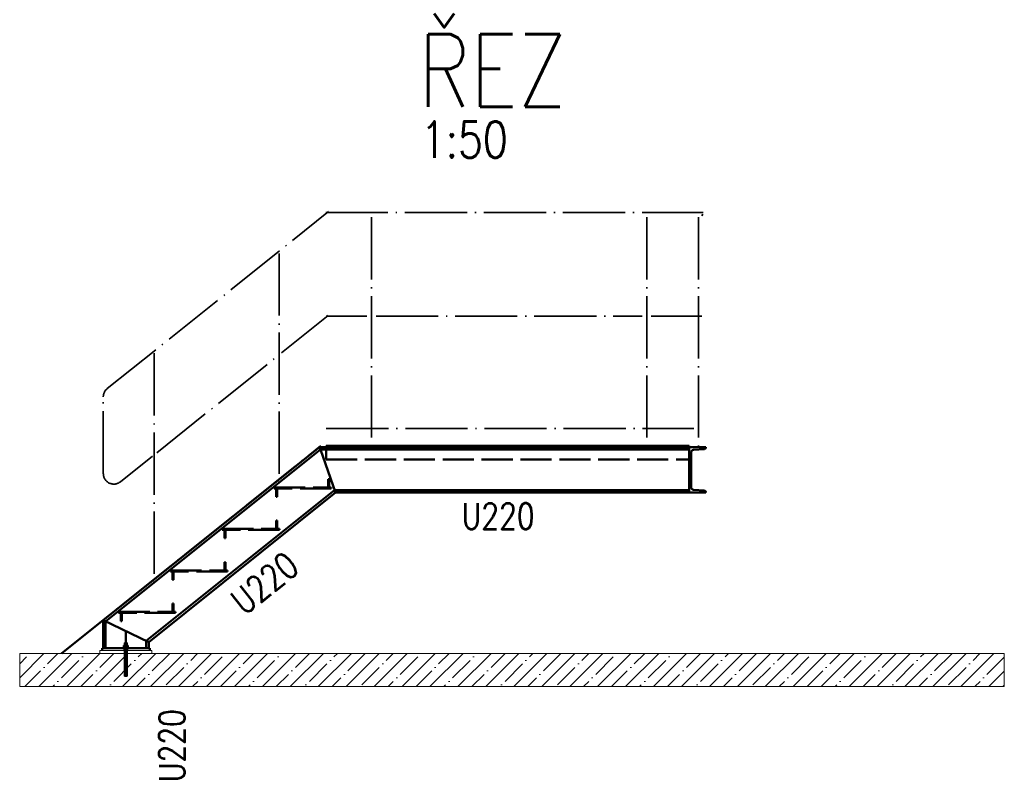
# Paper-space layout 'Layout1' of a CAD drawing. Extents: x -2 to 985, y -36 to 1353.
# Tile 73 of 73: x 121 to 216, y 1280 to 1353. Entities that reach past the tile are written whole.
import ezdxf

# ---------------------------------------------------------------- set-up
doc = ezdxf.new("R2010")
doc.units = 0
doc.linetypes.add('ACAD_ISO02W100', pattern=[15, 12, -3])
doc.linetypes.add('ACAD_ISO04W100', pattern=[30.5, 24, -3, 0.5, -3])
for name, color, linetype, lineweight in [('SS_KOTVY', 2, 'CONTINUOUS', 35), ('SS_PODKLADY', 9, 'CONTINUOUS', 13), ('SS_POPIS_PROFILU', 13, 'CONTINUOUS', 25), ('SS_SCHODISTE', 30, 'CONTINUOUS', 50), ('SS_ZABRADLI', 2, 'CONTINUOUS', 35)]:
    doc.layers.add(name, color=color, linetype=linetype, lineweight=lineweight)
doc.layers.add('SS_PLECHY', color=7, linetype='CONTINUOUS', lineweight=50, true_color=0xb47846)
doc.styles.add('romans.shx', font='romans.shx', dxfattribs={"height": 5})

psp = doc.layouts.get("Layout1")

# ---------------------------------------------------------------- hatches: boundary and pattern name
at = {"layer": 'SS_PODKLADY'}
h = psp.add_hatch(dxfattribs=at)
h.set_pattern_fill('ANSI35', color=256, scale=0.3, style=0)
h.set_pattern_definition([(45, (126.285, 1291.7122), (-1.34704, 1.34704), []), (45, (127.632, 1291.7122), (-1.34704, 1.34704), [2.38125, -0.47625, 0, -0.47625])])
h.paths.add_polyline_path([(121.2478, 1288.5202), (216.1874, 1288.5202), (216.1874, 1291.7121), (121.2478, 1291.7121)], flags=0)

# ---------------------------------------------------------------- linework, layer by layer
at = {"layer": 'SS_KOTVY', "color": 7, "linetype": 'ACAD_ISO04W100', "ltscale": 0.25}
for p, q in [((131.725, 1292.4121), (131.245, 1292.4121)), ((131.485, 1292.7321), (131.485, 1289.5321)), ((131.485, 1292.4121), (131.485, 1292.4121)), ((131.605, 1291.8121), (131.365, 1291.8121)), ((131.485, 1291.8121), (131.485, 1291.8121))]:
    psp.add_line(p, q, dxfattribs=at)
at = {"layer": 'SS_KOTVY', "color": 3, "linetype": 'ACAD_ISO02W100', "ltscale": 0.25}
for p, q in [((131.245, 1292.2621), (131.2496, 1292.2621)), ((131.245, 1292.2621), (131.245, 1292.2121)), ((131.2496, 1292.2621), (131.2632, 1292.2621)), ((131.2632, 1292.2621), (131.2854, 1292.2621)), ((131.3755, 1292.4621), (131.266, 1292.4621)), ((131.266, 1292.4621), (131.266, 1292.2621)), ((131.2854, 1292.2621), (131.3153, 1292.2621)), ((131.3153, 1292.2621), (131.3516, 1292.2621)), ((131.3516, 1292.2621), (131.3931, 1292.2621)), ((131.3741, 1292.7321), (131.365, 1292.7321)), ((131.365, 1292.7321), (131.365, 1292.4621)), ((131.365, 1292.2121), (131.365, 1292.0121)), ((131.4001, 1292.7321), (131.3741, 1292.7321)), ((131.5945, 1292.4621), (131.3755, 1292.4621)), ((131.3755, 1292.4621), (131.3755, 1292.2621)), ((131.3931, 1292.2621), (131.4381, 1292.2621)), ((131.439, 1292.7321), (131.4001, 1292.7321)), ((131.4381, 1292.2621), (131.485, 1292.2621)), ((131.485, 1292.7321), (131.439, 1292.7321)), ((131.5309, 1292.7321), (131.485, 1292.7321)), ((131.485, 1292.2621), (131.5318, 1292.2621)), ((131.5698, 1292.7321), (131.5309, 1292.7321)), ((131.5318, 1292.2621), (131.5768, 1292.2621)), ((131.5958, 1292.7321), (131.5698, 1292.7321)), ((131.5768, 1292.2621), (131.6183, 1292.2621)), ((131.704, 1292.4621), (131.5945, 1292.4621)), ((131.5945, 1292.4621), (131.5945, 1292.2621)), ((131.605, 1292.7321), (131.5958, 1292.7321)), ((131.605, 1292.4621), (131.605, 1292.7321)), ((131.605, 1292.0121), (131.605, 1292.2121)), ((131.6183, 1292.2621), (131.6547, 1292.2621)), ((131.6547, 1292.2621), (131.6845, 1292.2621)), ((131.6845, 1292.2621), (131.7067, 1292.2621)), ((131.704, 1292.2621), (131.704, 1292.4621)), ((131.7067, 1292.2621), (131.7204, 1292.2621)), ((131.7204, 1292.2621), (131.725, 1292.2621)), ((131.725, 1292.2121), (131.725, 1292.2621)), ((131.365, 1292.0121), (131.365, 1289.5321)), ((131.605, 1289.5321), (131.605, 1292.0121)), ((131.365, 1289.5321), (131.3673, 1289.5321)), ((131.3673, 1289.5321), (131.3741, 1289.5321)), ((131.3741, 1289.5321), (131.3852, 1289.5321)), ((131.3852, 1289.5321), (131.4001, 1289.5321)), ((131.4001, 1289.5321), (131.4183, 1289.5321)), ((131.4183, 1289.5321), (131.439, 1289.5321)), ((131.439, 1289.5321), (131.4616, 1289.5321)), ((131.4616, 1289.5321), (131.485, 1289.5321)), ((131.485, 1289.5321), (131.5084, 1289.5321)), ((131.5084, 1289.5321), (131.5309, 1289.5321)), ((131.5309, 1289.5321), (131.5516, 1289.5321)), ((131.5516, 1289.5321), (131.5698, 1289.5321)), ((131.5698, 1289.5321), (131.5847, 1289.5321)), ((131.5847, 1289.5321), (131.5958, 1289.5321)), ((131.5958, 1289.5321), (131.6027, 1289.5321)), ((131.6027, 1289.5321), (131.605, 1289.5321))]:
    psp.add_line(p, q, dxfattribs=at)
at = {"layer": 'SS_PLECHY', "color": 1, "linetype": 'Continuous', "ltscale": 0.25}
for p, q in [((150.785, 1311.7121), (154.715, 1311.7121)), ((150.785, 1311.7121), (150.785, 1311.6121)), ((155.605, 1311.7121), (181.26, 1311.7121)), ((182.15, 1311.7121), (185.805, 1311.7121)), ((185.805, 1311.6121), (185.805, 1311.7121))]:
    psp.add_line(p, q, dxfattribs=at)
at = {"layer": 'SS_PLECHY', "color": 3, "linetype": 'ACAD_ISO02W100', "ltscale": 0.25}
for p, q in [((154.715, 1311.7121), (155.605, 1311.7121)), ((181.26, 1311.7121), (182.15, 1311.7121)), ((145.785, 1307.7121), (151.285, 1307.7121)), ((145.785, 1307.7121), (145.785, 1307.6121)), ((151.285, 1307.6121), (145.785, 1307.6121)), ((151.285, 1307.6121), (151.285, 1307.7121)), ((140.785, 1303.7121), (146.285, 1303.7121)), ((140.785, 1303.7121), (140.785, 1303.6121)), ((146.285, 1303.6121), (140.785, 1303.6121)), ((146.285, 1303.6121), (146.285, 1303.7121)), ((135.785, 1299.7121), (141.285, 1299.7121)), ((135.785, 1299.7121), (135.785, 1299.6121)), ((141.285, 1299.6121), (135.785, 1299.6121)), ((141.285, 1299.6121), (141.285, 1299.7121)), ((130.785, 1295.7121), (136.285, 1295.7121)), ((130.785, 1295.7121), (130.785, 1295.6121)), ((136.285, 1295.6121), (130.785, 1295.6121)), ((136.285, 1295.6121), (136.285, 1295.7121))]:
    psp.add_line(p, q, dxfattribs=at)
at = {"layer": 'SS_PLECHY', "color": 9, "linetype": 'ACAD_ISO02W100', "ltscale": 0.25}
for p, q in [((151.085, 1308.5121), (150.985, 1308.5121)), ((150.985, 1308.5121), (150.985, 1307.7121)), ((151.085, 1307.7121), (151.085, 1308.5121)), ((145.985, 1307.6121), (145.985, 1306.8121)), ((146.085, 1306.8121), (146.085, 1307.6121)), ((145.985, 1306.8121), (146.085, 1306.8121)), ((146.085, 1304.5121), (145.985, 1304.5121)), ((145.985, 1304.5121), (145.985, 1303.7121)), ((146.085, 1303.7121), (146.085, 1304.5121)), ((140.985, 1303.6121), (140.985, 1302.8121)), ((141.085, 1302.8121), (141.085, 1303.6121)), ((140.985, 1302.8121), (141.085, 1302.8121)), ((141.085, 1300.5121), (140.985, 1300.5121)), ((140.985, 1300.5121), (140.985, 1299.7121)), ((141.085, 1299.7121), (141.085, 1300.5121)), ((135.985, 1299.6121), (135.985, 1298.8121)), ((135.985, 1298.8121), (136.085, 1298.8121)), ((136.085, 1298.8121), (136.085, 1299.6121)), ((136.085, 1296.5121), (135.985, 1296.5121)), ((135.985, 1296.5121), (135.985, 1295.7121)), ((136.085, 1295.7121), (136.085, 1296.5121)), ((130.985, 1295.6121), (130.985, 1294.8121)), ((131.085, 1294.8121), (131.085, 1295.6121)), ((130.985, 1294.8121), (131.085, 1294.8121))]:
    psp.add_line(p, q, dxfattribs=at)
at = {"layer": 'SS_PODKLADY', "ltscale": 0.25}
for p, q in [((216.1874, 1291.7121), (121.2478, 1291.7121)), ((121.2478, 1291.7121), (121.2478, 1288.5202)), ((133.985, 1292.0121), (128.985, 1292.0121)), ((128.985, 1292.0121), (128.985, 1291.7121)), ((133.985, 1291.7121), (133.985, 1292.0121)), ((216.1874, 1288.5202), (216.1874, 1291.7121)), ((121.2478, 1288.5202), (216.1874, 1288.5202))]:
    psp.add_line(p, q, dxfattribs=at)
at = {"layer": 'SS_SCHODISTE', "color": 7, "linetype": 'ACAD_ISO04W100', "ltscale": 0.25}
for p, q in [((125.285, 1291.7121), (150.285, 1311.7121)), ((185.805, 1311.6121), (150.785, 1311.6121)), ((150.785, 1311.6121), (185.805, 1311.6121)), ((185.805, 1311.6121), (185.805, 1311.6121)), ((131.485, 1293.8548), (131.485, 1292.2121))]:
    psp.add_line(p, q, dxfattribs=at)
at = {"layer": 'SS_SCHODISTE', "color": 1, "linetype": 'Continuous', "ltscale": 0.25}
for p, q in [((150.16, 1311.6121), (129.285, 1294.9121)), ((129.535, 1294.792), (150.2477, 1311.3621)), ((150.2477, 1311.3621), (150.16, 1311.6121)), ((185.805, 1311.6121), (150.16, 1311.6121)), ((151.7034, 1307.2121), (150.2477, 1311.3621)), ((150.2477, 1311.3621), (185.805, 1311.3621)), ((187.405, 1311.6121), (185.805, 1311.6121)), ((185.805, 1311.3621), (185.805, 1311.6121)), ((185.805, 1307.4621), (185.805, 1311.3621)), ((186.2151, 1311.3309), (187.2946, 1311.4173)), ((187.405, 1311.5369), (187.405, 1311.6121)), ((185.985, 1307.7425), (185.985, 1311.0817)), ((151.6157, 1307.4621), (133.435, 1292.9176)), ((185.805, 1307.4621), (151.6158, 1307.4621)), ((185.805, 1307.2121), (185.805, 1307.4621)), ((187.2946, 1307.407), (186.2151, 1307.4933)), ((133.685, 1292.7974), (151.7034, 1307.2121)), ((151.7034, 1307.2121), (185.805, 1307.2121)), ((185.805, 1307.2121), (187.405, 1307.2121)), ((187.405, 1307.2121), (187.405, 1307.2873)), ((129.285, 1294.9121), (133.685, 1292.7974)), ((133.685, 1292.7974), (129.285, 1294.9121)), ((129.285, 1294.9121), (129.285, 1292.2121)), ((129.535, 1292.2121), (129.535, 1294.792)), ((129.185, 1292.2121), (133.785, 1292.2121)), ((129.185, 1292.2121), (129.185, 1292.0121)), ((133.435, 1292.9175), (133.435, 1292.2121)), ((133.685, 1292.2121), (133.685, 1292.7974)), ((133.785, 1292.0121), (133.785, 1292.2121))]:
    psp.add_line(p, q, dxfattribs=at)
at = {"layer": 'SS_SCHODISTE', "color": 3, "linetype": 'ACAD_ISO02W100', "ltscale": 0.25}
for p, q in [((150.785, 1311.6121), (150.785, 1310.4121)), ((150.785, 1311.5121), (185.805, 1311.5121)), ((150.785, 1310.4121), (185.805, 1310.4121)), ((131.3449, 1292.2121), (131.3449, 1292.0121)), ((131.625, 1292.0121), (131.625, 1292.2121))]:
    psp.add_line(p, q, dxfattribs=at)
at = {"layer": 'SS_SCHODISTE', "color": 1, "linetype": 'Continuous', "ltscale": 0.25, "extrusion": (5.81464e-13, -2.41043e-13, -1)}
psp.add_arc((-186.235, 1311.0817), 0.25, 0, 85.426, dxfattribs=at)
at = {"layer": 'SS_SCHODISTE', "color": 1, "linetype": 'Continuous', "ltscale": 0.25}
for centre, start, end in [((187.285, 1311.5369), 274.574, 0), ((187.285, 1307.2873), 0, 85.426)]:
    psp.add_arc(centre, 0.12, start, end, dxfattribs=at)
at = {"layer": 'SS_SCHODISTE', "color": 1, "linetype": 'Continuous', "ltscale": 0.25, "extrusion": (5.81464e-13, 2.41165e-13, -1)}
psp.add_arc((-186.235, 1307.7425), 0.25, 274.574, 0, dxfattribs=at)
at = {"layer": 'SS_ZABRADLI', "color": 7, "linetype": 'ACAD_ISO04W100', "ltscale": 0.25}
for p, q in [((129.6933, 1317.2388), (151.0319, 1334.3096)), ((150.7539, 1334.2121), (187.15, 1334.2121)), ((155.16, 1333.7671), (155.16, 1311.6121)), ((181.705, 1333.7671), (181.705, 1311.6121)), ((186.705, 1333.7671), (186.705, 1311.6121)), ((146.2556, 1330.2748), (146.2556, 1308.1327)), ((146.5008, 1320.6847), (150.9976, 1324.2822)), ((150.7978, 1324.2121), (154.715, 1324.2121)), ((155.605, 1324.2121), (181.26, 1324.2121)), ((182.15, 1324.2121), (187.025, 1324.2121)), ((134.2148, 1320.6421), (134.2148, 1298.5)), ((134.46, 1311.0521), (146.0105, 1320.2926)), ((129.3105, 1309.0548), (129.3105, 1316.4423)), ((150.8092, 1313.4121), (186.26, 1313.4121)), ((134.0478, 1310.7224), (130.9677, 1308.2583))]:
    psp.add_line(p, q, dxfattribs=at)
at = {"layer": 'SS_ZABRADLI', "color": 1, "linetype": 'Continuous', "ltscale": 0.25}
psp.add_line((187.0197, 1333.8975), (187.1161, 1334.0418), dxfattribs=at)
at = {"layer": 'SS_ZABRADLI', "color": 7, "linetype": 'ACAD_ISO04W100', "ltscale": 0.25, "extrusion": (-6.12323e-16, 6.12323e-17, -1)}
for centre, start, end in [((-130.3305, 1316.4423), 0, 51.340192), ((-130.3305, 1309.0548), 231.340192, 0)]:
    psp.add_arc(centre, 1.02, start, end, dxfattribs=at)

# ---------------------------------------------------------------- texts
at = {"layer": 'SS_POPIS_PROFILU', "color": 6, "style": 'romans.shx', "width": 0.8}
psp.add_text('ŘEZ', height=7, dxfattribs=at).set_placement((159.6616, 1344.3997))
at = {"layer": 'SS_POPIS_PROFILU', "color": 2, "style": 'romans.shx', "width": 0.8}
psp.add_text('1:50', height=3.5, dxfattribs=at).set_placement((159.9118, 1339.4997))
at = {"layer": 'SS_POPIS_PROFILU', "color": 13, "style": 'romans.shx', "width": 0.8}
psp.add_text('U220', height=2.5, dxfattribs=at).set_placement((163.8731, 1303.7021))
for rotation, p in [(38.659808, (142.8865, 1295.3294)), (90, (137.185, 1279.3125))]:
    psp.add_text('U220', height=2.5, rotation=rotation, dxfattribs=at).set_placement(p)

doc.saveas('drawing.dxf')
